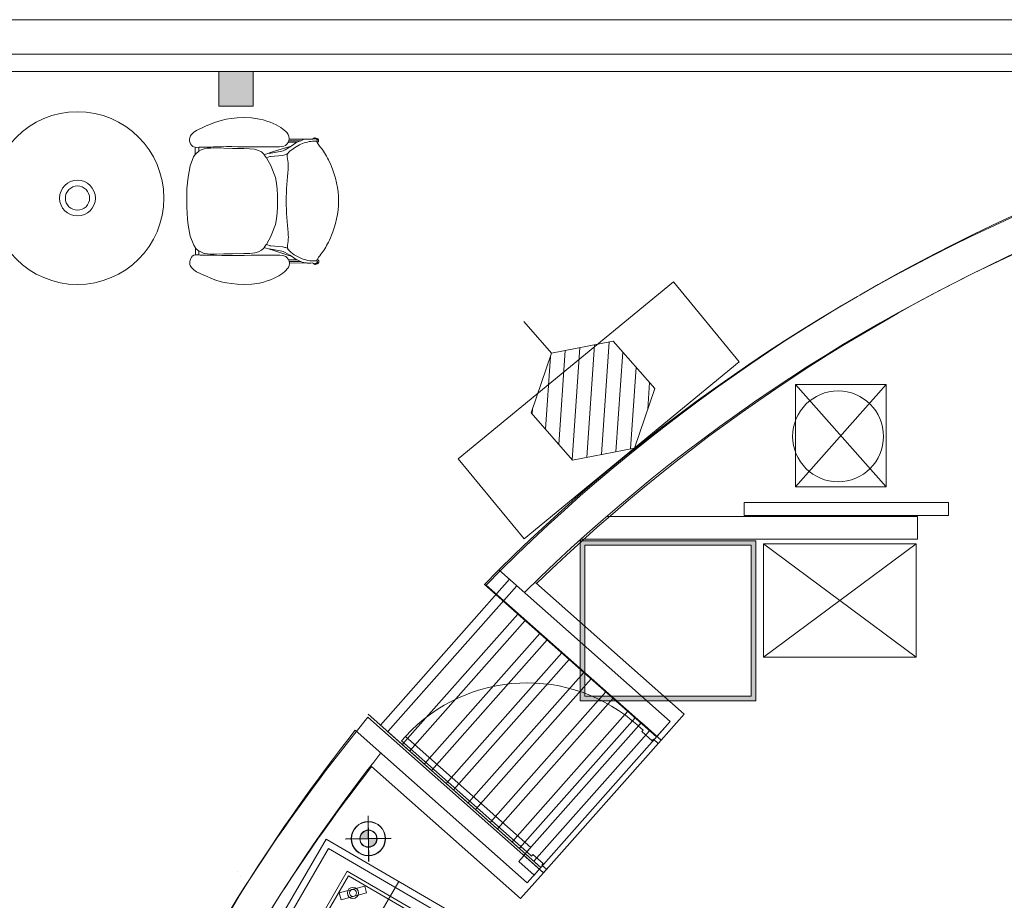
# Model space of a CAD drawing. Header units: millimetres. Extents: x 99250 to 122845, y -19292 to 18303.
# Tile 65 of 99: x 113565 to 117910, y 14415 to 18302. Entities that reach past the tile are written whole.
import ezdxf

# ---------------------------------------------------------------- set-up
doc = ezdxf.new("R2010")
doc.units = ezdxf.units.MM
doc.header["$MEASUREMENT"] = 0
doc.layers.add('IRISH HOUSE_HYD AIRPORT_DRAINAGE LAYOUT 1$0$GREY SCALE', color=8, linetype='Continuous')
doc.layers.add('IRISH HOUSE_HYD AIRPORT_DRAINAGE LAYOUT 1$0$GREYSCALE', color=8, linetype='Continuous', lineweight=0)
doc.layers.add('M-MEP-ELPR-EQUIP', color=6, linetype='Continuous', lineweight=20)

# ---------------------------------------------------------------- blocks, each defined once
blk = doc.blocks.new('IRISH HOUSE_HYD AIRPORT_DRAINAGE LAYOUT 1$0$FLOOR PLAN')
at = {"layer": 'IRISH HOUSE_HYD AIRPORT_DRAINAGE LAYOUT 1$0$GREYSCALE', "lineweight": 0, "ltscale": 0.25}
h = blk.add_hatch(color=8, dxfattribs=at)
h.dxf.hatch_style = 1
h.paths.add_polyline_path([(14595.5, 18073.2), (14595.5, 17920.8), (14443.1, 17920.8), (14443.1, 18073.2)])
at = {"layer": 'IRISH HOUSE_HYD AIRPORT_DRAINAGE LAYOUT 1$0$GREYSCALE', "lineweight": 0, "ltscale": 2}
h = blk.add_hatch(color=8, dxfattribs=at)
h.dxf.hatch_style = 1
h.paths.add_polyline_path([(16038.9, 15295.5), (16813.7, 15295.5), (16813.7, 16002.2), (16038.9, 16002.2)])
h.paths.add_polyline_path([(16058.9, 15315.5), (16793.7, 15315.5), (16793.7, 15982.1), (16058.9, 15982.1)], flags=16)
at = {"layer": 'IRISH HOUSE_HYD AIRPORT_DRAINAGE LAYOUT 1$0$GREYSCALE', "lineweight": 0}
h = blk.add_hatch(color=8, dxfattribs=at)
h.dxf.hatch_style = 1
h.paths.add_polyline_path([(15103.6, 14686.7), (15103.1, 14724.3, 0.414214), (15066, 14686.2)])
h.paths.add_polyline_path([(15103.6, 14686.7), (15104.1, 14649.1, 0.414214), (15141.2, 14687.2)])
h = blk.add_hatch(color=8, dxfattribs=at)
h.dxf.hatch_style = 1
h.paths.add_polyline_path([(15103.6, 14687.8), (15103.1, 14725.2, 0.414214), (15066.2, 14687.3)])
h.paths.add_polyline_path([(15103.6, 14687.8), (15104.1, 14650.4, 0.414214), (15141, 14688.3)])
h = blk.add_hatch(color=8, dxfattribs=at)
h.dxf.hatch_style = 1
h.paths.add_polyline_path([(15104.2, 14686.6), (15103.7, 14724.2, 0.414214), (15066.6, 14686.1)])
h.paths.add_polyline_path([(15104.2, 14686.6), (15104.6, 14649, 0.414214), (15141.7, 14687.1)])
at = {"layer": 'IRISH HOUSE_HYD AIRPORT_DRAINAGE LAYOUT 1$0$GREYSCALE', "color": 8, "lineweight": 0, "ltscale": 0.2}
blk.add_line((21163.6, 18301.8), (1808.8, 18301.8), dxfattribs=at)
at = {"layer": 'IRISH HOUSE_HYD AIRPORT_DRAINAGE LAYOUT 1$0$GREYSCALE', "color": 8, "lineweight": 0, "ltscale": 0.25}
for p, q in [((21163.6, 18149.4), (1806, 18149.4)), ((6935.6, 18149.4), (21163.6, 18149.4)), ((8543.7, 18149.4), (21163.6, 18149.4)), ((21163.6, 18073.2), (6935.6, 18073.2)), ((14595.5, 18073.2), (14443.1, 18073.2)), ((14443.1, 18073.2), (14443.1, 17920.8)), ((14595.5, 17920.8), (14595.5, 18073.2)), ((14443.1, 17920.8), (14595.5, 17920.8)), ((15500.5, 16363.2), (16449.6, 17144.6)), ((16449.6, 17144.6), (16740.2, 16791.6)), ((16740.2, 16791.6), (15791.1, 16010.2)), ((15791.1, 16010.2), (15500.5, 16363.2)), ((16762.1, 16170.9), (17664.3, 16170.9)), ((16762.1, 16113.2), (16762.1, 16170.9)), ((17664.3, 16170.9), (17664.3, 16113.2)), ((16154.3, 16108.6), (17526.5, 16108.6)), ((17664.3, 16113.2), (16762.1, 16113.2)), ((17526.5, 16108.6), (17526.5, 16008.3)), ((16040.8, 16008.3), (17526.5, 16008.3)), ((15616.2, 15809.2), (15679.6, 15874.1)), ((15688.2, 15872.3), (15623.7, 15806.4)), ((15679.6, 15874.1), (16435.7, 15204.2)), ((15679.6, 15874.1), (16435.8, 15204.4)), ((15727.2, 15832), (15156.6, 15187.9)), ((15759.5, 15803.3), (15188.9, 15159.3)), ((16375.6, 15136.4), (15615.5, 15809.9)), ((16375.6, 15136.4), (15616.2, 15809.2)), ((15623.7, 15806.4), (16395.9, 15122.3)), ((16497, 15236.5), (15842.8, 15815.8)), ((16375.6, 15136.4), (15697.7, 15737.1)), ((15764, 15678.3), (15253.4, 15102.1)), ((15796.3, 15649.7), (15285.7, 15073.5)), ((15860.8, 15592.5), (15350.3, 15016.3)), ((15893.1, 15563.9), (15382.6, 14987.7)), ((15957.7, 15506.7), (15447.2, 14930.5)), ((15990, 15478.1), (15479.4, 14901.9)), ((16054.5, 15420.9), (15544, 14844.7)), ((16086.8, 15392.3), (15576.3, 14816.1)), ((16151.4, 15335.1), (15640.9, 14758.9)), ((16183.7, 15306.5), (15673.2, 14730.3)), ((15043.6, 15151.6), (15101.2, 15223.6)), ((15101.2, 15223.6), (15876.9, 14536.3)), ((15102.3, 15236.1), (15865.2, 14560.1)), ((16248.3, 15249.3), (15737.7, 14673)), ((16280.5, 15220.7), (15770, 14644.4)), ((16395.9, 15122.3), (16497, 15236.5)), ((15865.2, 14560.1), (16435.7, 15204.2)), ((16435.8, 15204.4), (16375.6, 15136.4)), ((16435.7, 15204.2), (16375.6, 15136.4)), ((15805, 14492.4), (15045.7, 15165.2)), ((15187.2, 15160.8), (15865.1, 14560.2)), ((16345.1, 15163.5), (15834.6, 14587.2)), ((15775.8, 14422.3), (15118.2, 15004.9)), ((15865.1, 14560.2), (15805, 14492.4)), ((15876.9, 14536.3), (15775.8, 14422.3))]:
    blk.add_line(p, q, dxfattribs=at)
at = {"layer": 'IRISH HOUSE_HYD AIRPORT_DRAINAGE LAYOUT 1$0$GREYSCALE', "color": 8, "lineweight": 0}
for p, q in [((14476.4, 17862.1), (14453.5, 17857.1)), ((14498.7, 17865.4), (14476.4, 17862.1)), ((14523.9, 17867.9), (14498.7, 17865.4)), ((14554.3, 17869.6), (14523.9, 17867.9)), ((14588.1, 17868.7), (14554.3, 17869.6)), ((14622.7, 17863.2), (14588.1, 17868.7)), ((14639.4, 17859.1), (14622.7, 17863.2)), ((14354.7, 17817.6), (14344.6, 17812.4)), ((14369.7, 17824.7), (14354.7, 17817.6)), ((14387.7, 17832.7), (14369.7, 17824.7)), ((14406.7, 17840.7), (14387.7, 17832.7)), ((14424.8, 17847.9), (14406.7, 17840.7)), ((14453.5, 17857.1), (14424.8, 17847.9)), ((14655.4, 17854.3), (14639.4, 17859.1)), ((14670.2, 17848.9), (14655.4, 17854.3)), ((14683.8, 17843.2), (14670.2, 17848.9)), ((14696.1, 17837.3), (14683.8, 17843.2)), ((14707, 17831.5), (14696.1, 17837.3)), ((14716.6, 17826), (14707, 17831.5)), ((14725, 17820.4), (14716.6, 17826)), ((14732.4, 17814.5), (14725, 17820.4)), ((14315.1, 17779.9), (14314.2, 17774.2)), ((14314.2, 17774.2), (14314.4, 17767.9)), ((14316.8, 17785), (14315.1, 17779.9)), ((14319.1, 17789.5), (14316.8, 17785)), ((14319.1, 17789.5), (14321.7, 17793.3)), ((14321.7, 17793.3), (14324.7, 17796.7)), ((14327.8, 17799.9), (14324.7, 17796.7)), ((14330.9, 17802.7), (14327.8, 17799.9)), ((14333.9, 17805.4), (14330.9, 17802.7)), ((14338, 17808.5), (14333.9, 17805.4)), ((14344.6, 17812.4), (14338, 17808.5)), ((14738.9, 17808.2), (14732.4, 17814.5)), ((14738.9, 17808.2), (14744.7, 17801.8)), ((14749.5, 17794.7), (14744.7, 17801.8)), ((14749.5, 17794.7), (14752.9, 17787)), ((14752.9, 17787), (14753.2, 17785.2)), ((14754.1, 17779.1), (14753.2, 17785.2)), ((14753.2, 17768.4), (14754.1, 17774.2)), ((14754.1, 17778.9), (14754.1, 17779.1)), ((14754.1, 17778.9), (14754.4, 17776.8)), ((14754.1, 17774.2), (14754.4, 17776.8)), ((14830.1, 17774.4), (14754.1, 17774.2)), ((14830.1, 17774.4), (14817.2, 17772.7)), ((14832, 17774.6), (14830.1, 17774.4)), ((14835.1, 17774.6), (14832, 17774.6)), ((14835.1, 17774.6), (14846.7, 17774.6)), ((14849.5, 17774.6), (14846.7, 17774.6)), ((14857.3, 17774.4), (14849.5, 17774.6)), ((14857.3, 17774.4), (14857.8, 17774.5)), ((14866, 17775.6), (14857.8, 17774.5)), ((14857.8, 17774.5), (14858.5, 17775.4)), ((14861.1, 17777.6), (14858.5, 17775.4)), ((14863.5, 17779.6), (14861.1, 17777.6)), ((14866.4, 17780.7), (14863.5, 17779.6)), ((14866, 17775.6), (14868.5, 17776.4)), ((14869.5, 17780.7), (14866.4, 17780.7)), ((14868.5, 17776.4), (14871.1, 17776.4)), ((14872.5, 17779.6), (14869.5, 17780.7)), ((14871.1, 17776.4), (14873.6, 17775.6)), ((14872.5, 17779.6), (14877.2, 17778)), ((14873.6, 17775.6), (14875.7, 17774.2)), ((14875.7, 17774.2), (14876.9, 17772.3)), ((14877.2, 17778), (14881.2, 17775.4)), ((14881.2, 17775.4), (14882, 17774.2)), ((14882, 17774.2), (14882.7, 17773.1)), ((14882.7, 17773.1), (14883.3, 17772.1)), ((14314.4, 17767.9), (14315.9, 17760.9)), ((14315.9, 17760.9), (14318.6, 17754.1)), ((14318.6, 17754.1), (14322.4, 17747.9)), ((14322.4, 17747.9), (14327.2, 17743.1)), ((14327.2, 17743.1), (14327.5, 17742.8)), ((14327.5, 17742.8), (14333.1, 17740)), ((14333.1, 17740), (14339.4, 17738.7)), ((14339.4, 17738.7), (14339.8, 17738.7)), ((14339.8, 17738.7), (14339.8, 17739)), ((14339.8, 17738.7), (14346.1, 17738.4)), ((14339.8, 17738.7), (14339.8, 17706.5)), ((14346.1, 17738.4), (14355.2, 17738.7)), ((14355.2, 17738.7), (14355.2, 17739)), ((14360.3, 17738.8), (14355.2, 17738.7)), ((14355.3, 17720.9), (14355.2, 17738.7)), ((14368, 17739.1), (14360.3, 17738.8)), ((14365.8, 17726.9), (14378.8, 17731.5)), ((14376.4, 17739.2), (14368, 17739)), ((14368, 17739), (14368, 17739.1)), ((14385.8, 17739.3), (14376.4, 17739.2)), ((14378.8, 17731.5), (14379, 17731.5)), ((14379, 17731.5), (14392.5, 17734.2)), ((14396.5, 17739.5), (14385.8, 17739.3)), ((14392.5, 17734.2), (14406.6, 17735.3)), ((14408.1, 17739.6), (14396.5, 17739.5)), ((14406.6, 17735.3), (14406.7, 17735.3)), ((14406.7, 17735.3), (14421, 17735.5)), ((14420.1, 17739.9), (14408.1, 17739.6)), ((14432.3, 17740.2), (14420.1, 17739.9)), ((14465.4, 17734.5), (14421, 17735.5)), ((14455.6, 17741.3), (14432.3, 17740.2)), ((14455.6, 17741.3), (14478.2, 17742)), ((14503.3, 17733.9), (14465.4, 17734.5)), ((14478.2, 17742), (14501.2, 17741.8)), ((14501.2, 17741.8), (14526.3, 17741.2)), ((14553.8, 17733.5), (14503.3, 17733.9)), ((14526.2, 17741.3), (14530.2, 17741.2)), ((14526.3, 17741.2), (14530.2, 17741.2)), ((14530.2, 17741.2), (14554.6, 17740.9)), ((14553.8, 17733.5), (14579.4, 17732.3)), ((14554.6, 17740.9), (14585.2, 17740.9)), ((14579.4, 17732.3), (14601.8, 17729.7)), ((14585.2, 17740.9), (14616.3, 17741)), ((14601.8, 17729.7), (14618.7, 17725.1)), ((14616.3, 17741), (14631.7, 17741)), ((14631.7, 17741), (14646.8, 17740.8)), ((14646.8, 17740.8), (14661.5, 17740.6)), ((14661.5, 17740.6), (14675.5, 17740.3)), ((14675.5, 17740.3), (14688.7, 17740.2)), ((14685.4, 17719.3), (14752.4, 17741.1)), ((14688.7, 17740.2), (14700.9, 17740.2)), ((14700.9, 17740.2), (14711.9, 17740.6)), ((14711.9, 17740.6), (14721.9, 17741.7)), ((14721.9, 17741.7), (14730.5, 17743.7)), ((14730.5, 17743.7), (14738, 17747.1)), ((14755.7, 17738.8), (14736.1, 17727.1)), ((14738, 17747.1), (14744.4, 17752.4)), ((14744.4, 17752.4), (14749.4, 17759.1)), ((14749.4, 17759.1), (14750, 17760.5)), ((14750, 17760.5), (14752.6, 17766.8)), ((14788.9, 17760.5), (14750, 17760.5)), ((14752.4, 17741.1), (14763.6, 17744.3)), ((14752.6, 17766.8), (14752.7, 17767.1)), ((14752.7, 17767.1), (14752.9, 17767.6)), ((14752.7, 17767.1), (14803.7, 17767.2)), ((14752.9, 17767.6), (14753.2, 17768.4)), ((14805, 17767.7), (14752.9, 17767.6)), ((14763.6, 17744.3), (14755.7, 17738.8)), ((14784.1, 17758.4), (14763.6, 17744.3)), ((14788.9, 17760.5), (14784.1, 17758.4)), ((14803.7, 17767.2), (14788.9, 17760.5)), ((14805, 17767.7), (14803.7, 17767.2)), ((14814.2, 17771.8), (14805, 17767.7)), ((14817.2, 17772.7), (14814.2, 17771.8)), ((14875, 17765.2), (14874.9, 17765.5)), ((14875, 17765.2), (14875.7, 17765.6)), ((14876.6, 17762.4), (14875, 17765.2)), ((14875.9, 17765.9), (14875.7, 17765.6)), ((14877, 17767.6), (14875.9, 17765.9)), ((14878.5, 17759.1), (14876.6, 17762.4)), ((14877.1, 17772), (14876.9, 17772.3)), ((14877, 17767.6), (14877.2, 17767.9)), ((14877.3, 17771.7), (14877.1, 17772)), ((14877.2, 17767.9), (14877.3, 17768.1)), ((14877.5, 17771.5), (14877.3, 17771.7)), ((14877.3, 17768.1), (14877.5, 17768.3)), ((14877.6, 17771.3), (14877.5, 17771.5)), ((14877.5, 17768.3), (14877.6, 17768.5)), ((14877.6, 17771.2), (14877.6, 17771.3)), ((14877.7, 17771.1), (14877.6, 17771.2)), ((14877.6, 17768.5), (14877.7, 17768.6)), ((14877.8, 17771), (14877.7, 17771.1)), ((14877.7, 17768.7), (14877.8, 17768.8)), ((14877.7, 17768.6), (14877.7, 17768.7)), ((14877.8, 17770.9), (14877.8, 17771)), ((14877.9, 17770.8), (14877.8, 17770.9)), ((14877.8, 17770.9), (14877.8, 17770.9)), ((14877.8, 17768.9), (14877.9, 17769)), ((14877.8, 17768.8), (14877.8, 17768.9)), ((14877.8, 17768.9), (14877.8, 17768.9)), ((14877.9, 17770.7), (14877.9, 17770.8)), ((14877.9, 17770.6), (14877.9, 17770.7)), ((14877.9, 17770.7), (14877.9, 17770.7)), ((14877.9, 17770.5), (14877.9, 17770.6)), ((14878, 17770.5), (14877.9, 17770.5)), ((14877.9, 17769.2), (14878, 17769.3)), ((14877.9, 17769.1), (14877.9, 17769.2)), ((14877.9, 17769.2), (14877.9, 17769.2)), ((14877.9, 17769), (14877.9, 17769.1)), ((14877.9, 17769.1), (14877.9, 17769.1)), ((14878, 17770.4), (14878, 17770.5)), ((14878, 17770.3), (14878, 17770.4)), ((14878, 17770.2), (14878, 17770.3)), ((14878, 17770.3), (14878, 17770.3)), ((14878, 17770.1), (14878, 17770.2)), ((14878, 17770.2), (14878, 17770.2)), ((14878, 17770), (14878, 17770.1)), ((14878, 17769.9), (14878, 17770)), ((14878, 17770), (14878, 17770)), ((14878, 17769.8), (14878, 17769.9)), ((14878, 17769.7), (14878, 17769.8)), ((14878, 17769.8), (14878, 17769.8)), ((14878, 17769.6), (14878, 17769.7)), ((14878, 17769.5), (14878, 17769.6)), ((14878, 17769.6), (14878, 17769.6)), ((14878, 17769.4), (14878, 17769.5)), ((14878, 17769.3), (14878, 17769.4)), ((14878, 17769.4), (14878, 17769.4)), ((14881.2, 17760.9), (14878.5, 17759.1)), ((14879.6, 17757), (14878.5, 17759.1)), ((14883.4, 17750.9), (14879.6, 17757)), ((14882.1, 17762.1), (14881.2, 17760.9)), ((14882.7, 17763.2), (14882.1, 17762.1)), ((14883.3, 17764.2), (14882.7, 17763.2)), ((14883.3, 17772.1), (14883.7, 17771.2)), ((14883.7, 17765.1), (14883.3, 17764.2)), ((14888.2, 17744.3), (14883.4, 17750.9)), ((14883.7, 17771.2), (14883.9, 17770.4)), ((14883.9, 17765.9), (14883.7, 17765.1)), ((14883.9, 17770.4), (14884.1, 17769.6)), ((14884.1, 17766.7), (14883.9, 17765.9)), ((14884.1, 17769.6), (14884.2, 17768.9)), ((14884.2, 17767.4), (14884.1, 17766.7)), ((14884.2, 17768.9), (14884.2, 17768.2)), ((14884.2, 17768.2), (14884.2, 17767.4)), ((14893.7, 17737.3), (14888.2, 17744.3)), ((14895.2, 17735.2), (14893.5, 17737.4)), ((14895.2, 17735.2), (14893.7, 17737.3)), ((14899.4, 17729.7), (14895.2, 17735.2)), ((14905, 17721.9), (14899.4, 17729.7)), ((14332.1, 17695.8), (14317.2, 17656.2)), ((14339.8, 17706.5), (14332.1, 17695.8)), ((14342.1, 17709.6), (14339.8, 17706.5)), ((14353.4, 17719.8), (14342.1, 17709.6)), ((14355.3, 17720.9), (14353.4, 17719.8)), ((14365.8, 17726.9), (14355.3, 17720.9)), ((14618.7, 17725.1), (14631.8, 17717.9)), ((14631.8, 17717.9), (14642.6, 17707.8)), ((14642.6, 17707.8), (14644.3, 17705.4)), ((14644.3, 17705.4), (14647, 17706.4)), ((14644.3, 17705.4), (14652.6, 17694)), ((14685.4, 17719.3), (14647, 17706.4)), ((14652.6, 17694), (14653.6, 17692.1)), ((14653.6, 17692.1), (14669.2, 17697.4)), ((14653.6, 17692.1), (14674.1, 17655.2)), ((14665.9, 17710.7), (14721.6, 17721.1)), ((14668.3, 17698), (14668.5, 17698)), ((14668.5, 17698), (14672, 17698.4)), ((14672.1, 17698.4), (14669.2, 17697.4)), ((14669.2, 17697.4), (14672, 17698.4)), ((14672, 17698.4), (14672.1, 17698.4)), ((14672.1, 17698.4), (14725.4, 17703)), ((14721.6, 17721.1), (14727.5, 17722.8)), ((14725.4, 17703), (14734.8, 17705)), ((14727.1, 17722.6), (14727.5, 17722.8)), ((14727.5, 17722.8), (14736.1, 17727.1)), ((14738.5, 17706.2), (14734.8, 17705)), ((14738.5, 17706.2), (14747.2, 17710.2)), ((14745.7, 17696.6), (14745.8, 17705.5)), ((14747, 17687.8), (14745.7, 17696.6)), ((14745.8, 17705.5), (14747.2, 17710.2)), ((14748.7, 17679.1), (14747, 17687.8)), ((14747.2, 17710.2), (14747.5, 17711.5)), ((14910, 17714.1), (14905, 17721.9)), ((14914.6, 17706.4), (14910, 17714.1)), ((14918.9, 17698.8), (14914.6, 17706.4)), ((14922.9, 17691.2), (14918.9, 17698.8)), ((14927, 17683.7), (14922.9, 17691.2)), ((14317.2, 17656.2), (14307.9, 17607)), ((14674.1, 17655.2), (14674.7, 17653.6)), ((14674.7, 17653.6), (14693.5, 17604.6)), ((14749.6, 17670.7), (14748.7, 17679.1)), ((14749, 17640.4), (14749.7, 17651.9)), ((14749.9, 17661.8), (14749.6, 17670.7)), ((14749.7, 17651.9), (14749.9, 17661.8)), ((14931.3, 17675.5), (14927, 17683.7)), ((14935.9, 17665.7), (14931.3, 17675.5)), ((14941, 17653.6), (14935.9, 17665.7)), ((14946.8, 17638.3), (14941, 17653.6)), ((14307.9, 17607), (14305, 17581)), ((14698.4, 17579.7), (14693.5, 17604.6)), ((14745, 17592.7), (14746.4, 17610)), ((14746.4, 17610), (14747.8, 17626)), ((14747.8, 17626.3), (14749, 17640.4)), ((14747.8, 17626), (14747.8, 17626.3)), ((14952.7, 17620.7), (14946.8, 17638.3)), ((14958.4, 17601.6), (14952.7, 17620.7)), ((14963.4, 17581.7), (14958.4, 17601.6)), ((14305, 17581), (14303.2, 17554.6)), ((14700.9, 17554), (14698.4, 17579.7)), ((14741.7, 17538.3), (14742.5, 17556.5)), ((14742.5, 17556.5), (14743.6, 17574.7)), ((14743.6, 17574.7), (14745, 17592.7)), ((14967.2, 17561.8), (14963.4, 17581.7)), ((14969.9, 17541.8), (14967.2, 17561.8)), ((14302.3, 17527.8), (14302, 17500.9)), ((14303.2, 17554.6), (14302.3, 17527.8)), ((14701.9, 17527.9), (14700.9, 17554)), ((14701.9, 17501.6), (14701.9, 17527.9)), ((14740.9, 17501.6), (14741.1, 17519.7)), ((14741.1, 17519.7), (14741.7, 17538.3)), ((14971.4, 17521.9), (14969.9, 17541.8)), ((14972, 17502), (14971.4, 17521.9)), ((14302, 17500.9), (14302.4, 17474)), ((14302.4, 17474), (14303.4, 17447.2)), ((14701.1, 17449.1), (14701.9, 17475.2)), ((14701.9, 17475.2), (14701.9, 17501.6)), ((14741.2, 17483.5), (14740.9, 17501.6)), ((14741.2, 17483.5), (14741.8, 17465)), ((14970, 17462.2), (14971.5, 17482.1)), ((14971.5, 17482.1), (14972, 17502)), ((14303.4, 17447.2), (14305.3, 17420.7)), ((14698.6, 17423.4), (14701.1, 17449.1)), ((14742.7, 17446.7), (14741.8, 17465)), ((14743.8, 17428.6), (14742.7, 17446.7)), ((14745.3, 17410.6), (14743.8, 17428.6)), ((14963.7, 17422.4), (14967.4, 17442.3)), ((14967.4, 17442.3), (14970, 17462.2)), ((14305.3, 17420.7), (14308.2, 17394.8)), ((14308.2, 17394.8), (14317.7, 17345.6)), ((14675.3, 17349.5), (14693.8, 17398.5)), ((14693.8, 17398.5), (14698.6, 17423.4)), ((14746.8, 17393.3), (14745.3, 17410.6)), ((14748.3, 17377.3), (14746.8, 17393.3)), ((14947.2, 17365.6), (14953.1, 17383.3)), ((14953.1, 17383.3), (14958.8, 17402.4)), ((14958.8, 17402.4), (14963.7, 17422.4)), ((14317.7, 17345.6), (14332.8, 17306.1)), ((14674.7, 17347.8), (14653.7, 17309.8)), ((14675.3, 17349.5), (14674.7, 17347.8)), ((14748.3, 17376.9), (14748.3, 17377.3)), ((14749.5, 17362.9), (14748.3, 17376.9)), ((14749.5, 17362.9), (14750.2, 17351.4)), ((14750.5, 17341.5), (14750.2, 17351.4)), ((14750.2, 17332.6), (14750.5, 17341.5)), ((14936.5, 17338.3), (14941.5, 17350.4)), ((14941.5, 17350.4), (14947.2, 17365.6)), ((14332.8, 17306.1), (14340.5, 17295.4)), ((14340.5, 17295.4), (14342.8, 17292.3)), ((14340.6, 17263.2), (14340.5, 17295.4)), ((14643.3, 17295.2), (14632.6, 17285)), ((14644.2, 17296.5), (14643.3, 17295.2)), ((14653.2, 17308.9), (14644.2, 17296.5)), ((14644.2, 17296.5), (14647.7, 17295.2)), ((14686.2, 17282.5), (14647.7, 17295.2)), ((14653.7, 17309.8), (14653.2, 17308.9)), ((14669.9, 17304.3), (14653.7, 17309.8)), ((14669, 17303.6), (14669.2, 17303.6)), ((14672.7, 17303.3), (14669.2, 17303.6)), ((14669.9, 17304.3), (14672.8, 17303.3)), ((14672.7, 17303.3), (14669.9, 17304.3)), ((14672.8, 17303.3), (14672.7, 17303.3)), ((14726.1, 17298.8), (14672.8, 17303.3)), ((14735.5, 17296.9), (14726.1, 17298.8)), ((14735.5, 17296.9), (14739.3, 17295.8)), ((14748.3, 17291.5), (14739.3, 17295.8)), ((14746.4, 17306.6), (14747.7, 17315.5)), ((14746.5, 17297.8), (14746.4, 17306.6)), ((14748.3, 17291.5), (14746.5, 17297.8)), ((14747.7, 17315.5), (14749.3, 17324.2)), ((14749.3, 17324.2), (14750.2, 17332.6)), ((14910.8, 17289.7), (14915.3, 17297.5)), ((14915.3, 17297.5), (14919.5, 17305.1)), ((14919.5, 17305.1), (14923.6, 17312.7)), ((14923.6, 17312.7), (14927.7, 17320.2)), ((14927.7, 17320.2), (14931.9, 17328.5)), ((14931.9, 17328.5), (14936.5, 17338.3)), ((14323.3, 17253.9), (14319.5, 17247.8)), ((14328, 17258.8), (14323.3, 17253.9)), ((14328.3, 17259), (14328, 17258.8)), ((14333.9, 17261.9), (14328.3, 17259)), ((14340.2, 17263.2), (14333.9, 17261.9)), ((14340.6, 17263.2), (14340.2, 17263.2)), ((14346.9, 17263.5), (14340.6, 17263.2)), ((14342.8, 17292.3), (14354.1, 17282.1)), ((14346.9, 17263.5), (14356.1, 17263.3)), ((14354.1, 17282.1), (14356, 17281)), ((14356.1, 17263.3), (14356, 17281)), ((14356, 17281), (14366.6, 17275)), ((14356.1, 17263.3), (14361.2, 17263.1)), ((14361.2, 17263.1), (14368.8, 17262.9)), ((14366.6, 17275), (14379.6, 17270.5)), ((14368.8, 17262.9), (14368.9, 17263)), ((14368.9, 17263), (14377.2, 17262.8)), ((14377.2, 17262.8), (14386.6, 17262.7)), ((14379.8, 17270.5), (14379.6, 17270.5)), ((14379.8, 17270.5), (14393.4, 17267.9)), ((14386.6, 17262.7), (14397.3, 17262.6)), ((14407.4, 17266.8), (14393.4, 17267.9)), ((14397.3, 17262.6), (14408.9, 17262.5)), ((14407.5, 17266.8), (14407.4, 17266.8)), ((14421.9, 17266.7), (14407.5, 17266.8)), ((14408.9, 17262.5), (14421, 17262.3)), ((14421, 17262.3), (14433.1, 17262)), ((14421.9, 17266.7), (14466.2, 17267.8)), ((14433.1, 17262), (14456.4, 17260.9)), ((14456.4, 17260.9), (14479.1, 17260.3)), ((14466.2, 17267.8), (14504.1, 17268.6)), ((14502.1, 17260.7), (14479.1, 17260.3)), ((14527.1, 17261.3), (14502.1, 17260.7)), ((14554.6, 17269.2), (14504.1, 17268.6)), ((14531, 17261.3), (14527.1, 17261.3)), ((14531, 17261.3), (14527.1, 17261.2)), ((14555.4, 17261.7), (14531, 17261.3)), ((14580.2, 17270.4), (14554.6, 17269.2)), ((14586, 17261.8), (14555.4, 17261.7)), ((14602.6, 17273.1), (14580.2, 17270.4)), ((14617.1, 17261.9), (14586, 17261.8)), ((14619.5, 17277.8), (14602.6, 17273.1)), ((14632.6, 17261.9), (14617.1, 17261.9)), ((14632.6, 17285), (14619.5, 17277.8)), ((14647.7, 17262.1), (14632.6, 17261.9)), ((14662.3, 17262.4), (14647.7, 17262.1)), ((14676.4, 17262.7), (14662.3, 17262.4)), ((14722.4, 17280.7), (14666.7, 17290.9)), ((14689.5, 17262.9), (14676.4, 17262.7)), ((14753.3, 17260.9), (14686.2, 17282.5)), ((14701.7, 17262.9), (14689.5, 17262.9)), ((14712.7, 17262.6), (14701.7, 17262.9)), ((14712.7, 17262.6), (14722.8, 17261.5)), ((14728.3, 17279.1), (14722.4, 17280.7)), ((14731.3, 17259.5), (14722.8, 17261.5)), ((14728.3, 17279.1), (14727.9, 17279.3)), ((14736.9, 17274.8), (14728.3, 17279.1)), ((14738.8, 17256.1), (14731.3, 17259.5)), ((14736.9, 17274.8), (14756.5, 17263.1)), ((14745.2, 17250.9), (14738.8, 17256.1)), ((14748.3, 17291.5), (14748.4, 17291.5)), ((14748.9, 17289.5), (14748.4, 17291.5)), ((14764.4, 17257.7), (14753.3, 17260.9)), ((14756.5, 17263.1), (14764.4, 17257.7)), ((14764.4, 17257.7), (14785, 17243.7)), ((14880.5, 17246.7), (14884.3, 17252.9)), ((14884.3, 17252.9), (14889.1, 17259.4)), ((14889.1, 17259.4), (14894.5, 17266.5)), ((14894.3, 17266.4), (14896, 17268.6)), ((14894.5, 17266.5), (14896, 17268.6)), ((14896, 17268.6), (14900.2, 17274.1)), ((14900.2, 17274.1), (14905.8, 17282)), ((14905.8, 17282), (14910.8, 17289.7)), ((14315.3, 17233.9), (14315.1, 17227.6)), ((14315.1, 17227.6), (14316, 17221.9)), ((14316.8, 17240.9), (14315.3, 17233.9)), ((14316, 17221.9), (14317.8, 17216.8)), ((14319.5, 17247.8), (14316.8, 17240.9)), ((14320.1, 17212.3), (14317.8, 17216.8)), ((14322.8, 17208.5), (14320.1, 17212.3)), ((14325.7, 17205.1), (14322.8, 17208.5)), ((14750.3, 17244.2), (14745.2, 17250.9)), ((14745.7, 17201.5), (14750.5, 17208.6)), ((14751.4, 17241.5), (14750.3, 17244.2)), ((14753.8, 17216.3), (14750.5, 17208.6)), ((14753.5, 17236.6), (14751.4, 17241.5)), ((14789.8, 17241.5), (14751.4, 17241.5)), ((14754.1, 17234.9), (14753.5, 17236.6)), ((14754.1, 17218.1), (14753.8, 17216.3)), ((14804.6, 17235), (14754.1, 17234.9)), ((14754.1, 17234.9), (14754.1, 17234.9)), ((14754.2, 17234.3), (14754.1, 17234.9)), ((14754.1, 17218.1), (14755.1, 17224.2)), ((14754.2, 17234.3), (14805.9, 17234.4)), ((14755.2, 17227.7), (14754.2, 17234.3)), ((14755.4, 17226.5), (14755.1, 17224.5)), ((14755.1, 17224.5), (14755.1, 17224.2)), ((14755.2, 17227.7), (14831, 17227.9)), ((14755.4, 17226.5), (14755.2, 17227.7)), ((14785, 17243.7), (14789.8, 17241.5)), ((14789.8, 17241.5), (14804.6, 17235)), ((14804.6, 17235), (14805.9, 17234.4)), ((14805.9, 17234.4), (14815.1, 17230.3)), ((14815.1, 17230.3), (14818.2, 17229.5)), ((14818.2, 17229.5), (14831, 17227.9)), ((14831, 17227.9), (14833, 17227.6)), ((14833, 17227.6), (14836, 17227.6)), ((14836, 17227.6), (14847.6, 17227.7)), ((14845.4, 17237.9), (14845.5, 17237.9)), ((14847.6, 17227.7), (14850.4, 17227.7)), ((14850.4, 17227.7), (14858.2, 17227.9)), ((14858.2, 17227.9), (14858.7, 17227.8)), ((14859.4, 17226.9), (14858.7, 17227.8)), ((14869.4, 17225.9), (14858.7, 17227.8)), ((14859.4, 17226.9), (14862, 17224.7)), ((14862, 17224.7), (14864.4, 17222.7)), ((14864.4, 17222.7), (14867.4, 17221.7)), ((14867.4, 17221.7), (14870.5, 17221.7)), ((14872.1, 17225.9), (14869.4, 17225.9)), ((14870.5, 17221.7), (14873.4, 17222.7)), ((14874.6, 17226.7), (14872.1, 17225.9)), ((14878.2, 17224.4), (14873.4, 17222.7)), ((14876.6, 17228.2), (14874.6, 17226.7)), ((14875.4, 17237.6), (14877.5, 17241.3)), ((14876.6, 17236.8), (14875.4, 17237.6)), ((14875.4, 17237.6), (14875.4, 17237.6)), ((14876.6, 17236.8), (14876.8, 17236.5)), ((14878.2, 17230.5), (14876.6, 17228.2)), ((14876.8, 17236.5), (14878.5, 17234)), ((14877.5, 17241.3), (14878.8, 17243.6)), ((14878.2, 17230.5), (14878.5, 17231)), ((14879.5, 17225.4), (14878.2, 17224.4)), ((14878.8, 17233.5), (14878.5, 17234)), ((14878.8, 17231.5), (14878.5, 17231)), ((14878.8, 17243.6), (14880.5, 17246.7)), ((14878.8, 17243.6), (14879.9, 17242.9)), ((14878.9, 17233), (14878.8, 17233.5)), ((14878.8, 17231.5), (14878.9, 17232)), ((14879, 17232.5), (14878.9, 17233)), ((14878.9, 17232), (14879, 17232.5)), ((14880.7, 17226.2), (14879.5, 17225.4)), ((14879.9, 17242.9), (14880.9, 17242.1)), ((14881.6, 17227), (14880.7, 17226.2)), ((14880.9, 17242.1), (14881.7, 17241.4)), ((14882.4, 17227.7), (14881.6, 17227)), ((14881.7, 17241.4), (14882.4, 17240.7)), ((14882.4, 17240.7), (14883, 17240.1)), ((14883, 17228.4), (14882.4, 17227.7)), ((14883, 17240.1), (14883.5, 17239.5)), ((14883.5, 17229), (14883, 17228.4)), ((14883.5, 17239.5), (14883.9, 17238.9)), ((14883.9, 17229.6), (14883.5, 17229)), ((14883.9, 17238.9), (14884.2, 17238.3)), ((14884.2, 17230.2), (14883.9, 17229.6)), ((14884.2, 17238.3), (14884.5, 17237.8)), ((14884.5, 17230.7), (14884.2, 17230.2)), ((14884.5, 17237.8), (14884.7, 17237.2)), ((14884.7, 17231.3), (14884.5, 17230.7)), ((14884.7, 17237.2), (14884.9, 17236.7)), ((14884.9, 17231.8), (14884.7, 17231.3)), ((14884.9, 17236.7), (14885, 17236.2)), ((14885, 17232.3), (14884.9, 17231.8)), ((14885, 17236.2), (14885.1, 17235.7)), ((14885.1, 17232.8), (14885, 17232.3)), ((14885.1, 17235.7), (14885.2, 17235.2)), ((14885.2, 17233.3), (14885.1, 17232.8)), ((14885.2, 17235.2), (14885.3, 17234.7)), ((14885.3, 17233.8), (14885.2, 17233.3)), ((14885.3, 17234.7), (14885.3, 17234.3)), ((14885.3, 17234.3), (14885.3, 17233.8)), ((14328.8, 17201.9), (14325.7, 17205.1)), ((14328.8, 17201.9), (14331.9, 17199.1)), ((14331.9, 17199.1), (14334.9, 17196.4)), ((14334.9, 17196.4), (14339.1, 17193.4)), ((14339.1, 17193.4), (14345.6, 17189.5)), ((14345.6, 17189.5), (14355.8, 17184.3)), ((14355.8, 17184.3), (14370.8, 17177.3)), ((14370.8, 17177.3), (14388.8, 17169.3)), ((14388.8, 17169.3), (14407.9, 17161.4)), ((14684.9, 17159.9), (14697.2, 17165.8)), ((14697.2, 17165.8), (14708.2, 17171.6)), ((14708.2, 17171.6), (14717.7, 17177.2)), ((14717.7, 17177.2), (14726.1, 17182.8)), ((14726.1, 17182.8), (14733.4, 17188.7)), ((14733.4, 17188.7), (14740, 17195.1)), ((14740, 17195.1), (14745.7, 17201.5)), ((14407.9, 17161.4), (14426, 17154.3)), ((14426, 17154.3), (14454.7, 17145.2)), ((14454.7, 17145.2), (14477.6, 17140.3)), ((14477.6, 17140.3), (14500, 17137)), ((14500, 17137), (14525.2, 17134.7)), ((14525.2, 17134.7), (14555.6, 17133)), ((14555.6, 17133), (14589.4, 17134.1)), ((14589.4, 17134.1), (14623.9, 17139.6)), ((14623.9, 17139.6), (14640.7, 17143.8)), ((14640.7, 17143.8), (14656.6, 17148.7)), ((14656.6, 17148.7), (14671.4, 17154.1)), ((14671.4, 17154.1), (14684.9, 17159.9)), ((15911.8, 16829.8), (15790.2, 16969.2)), ((16184.7, 16883.4), (15911.8, 16829.8)), ((16067.5, 16369.5), (16101.2, 16867)), ((16132, 16382.1), (16165.8, 16879.7)), ((16367.6, 16673.9), (16184.7, 16883.4)), ((15911.8, 16829.8), (15821.8, 16566.6)), ((15944.1, 16426.6), (15972.2, 16841.7)), ((16003.1, 16358.9), (16036.7, 16854.4)), ((16196.5, 16394.8), (16226.4, 16835.7)), ((15885, 16494.2), (15906.8, 16815.1)), ((16261, 16407.5), (16285.5, 16768)), ((16336.6, 16583.1), (16344.5, 16700.4)), ((16988.7, 16691.6), (17389.6, 16691.6)), ((16988.7, 16240.5), (16988.7, 16691.6)), ((16988.7, 16691.6), (17389.6, 16240.5)), ((16988.7, 16240.5), (17389.6, 16691.6)), ((17389.6, 16691.6), (17389.6, 16240.5)), ((16277.6, 16410.8), (16367.6, 16673.9)), ((15821.8, 16566.6), (16004.7, 16357.1)), ((15826, 16561.9), (15827.4, 16583)), ((16004.7, 16357.1), (16277.6, 16410.8)), ((17389.6, 16240.5), (16988.7, 16240.5)), ((17389.6, 16240.5), (16988.7, 16240.5)), ((16847.3, 15988.2), (17521.5, 15988.2)), ((16847.3, 15487.5), (16847.3, 15988.2)), ((16847.3, 15988.2), (17521.5, 15487.5)), ((16847.3, 15487.5), (17521.5, 15988.2)), ((17521.5, 15988.2), (17521.5, 15487.5)), ((17521.5, 15487.5), (16847.3, 15487.5)), ((17521.5, 15487.5), (16847.3, 15487.5)), ((16308.6, 15199.6), (15789.6, 14613.7)), ((16308.6, 15199.6), (16295.1, 15184.3)), ((16295.1, 15184.3), (16316, 15165.8)), ((16395.8, 15122.3), (16308.6, 15199.6)), ((16395.8, 15122.3), (16308.6, 15199.6)), ((16316, 15165.8), (16310.2, 15159.3)), ((15267.7, 15138.3), (15250.3, 15118.7)), ((15820.5, 14648.6), (15267.7, 15138.3)), ((15876.8, 14536.5), (16395.8, 15122.3)), ((16310.2, 15159.3), (16355.6, 15119.1)), ((16355.6, 15119.1), (16361.4, 15125.6)), ((16361.4, 15125.6), (16382.3, 15107.1)), ((16382.3, 15107.1), (16395.8, 15122.3)), ((15250.3, 15118.7), (15803.1, 14629)), ((15104.9, 14588.1), (15102.3, 14787.5)), ((15104.9, 14586.5), (15102.3, 14787)), ((15105.4, 14586.3), (15102.9, 14786.8)), ((15003.4, 14685.4), (15203.9, 14688)), ((15003.9, 14686.5), (15203.3, 14689.1)), ((15003.9, 14685.3), (15204.4, 14687.9)), ((14413.1, 13818.3), (14916.9, 14684.7)), ((14916.9, 14684.7), (15558, 14311.8)), ((15803.1, 14629), (15820.5, 14648.6)), ((14353.4, 13655.9), (14927.8, 14643.6)), ((14927.8, 14643.6), (15516.9, 14301)), ((15797.3, 14620.3), (15767.3, 14586.4)), ((15789.6, 14613.7), (15803.1, 14629)), ((15789.6, 14613.7), (15876.8, 14536.5)), ((15876.8, 14536.5), (15789.6, 14613.7)), ((15865.1, 14560.2), (15797.3, 14620.3)), ((15803.1, 14629), (15824, 14610.4)), ((15824, 14610.4), (15829.8, 14617)), ((15829.8, 14617), (15875.2, 14576.8)), ((15767.3, 14586.4), (15835.1, 14526.3)), ((15835.1, 14526.3), (15865.1, 14560.2)), ((15875.2, 14576.8), (15869.4, 14570.3)), ((15869.4, 14570.3), (15890.3, 14551.7)), ((14525.8, 14543, 0), (14525.8, 14543, 0)), ((14537.8, 14519, 0), (14537.8, 14519, 0)), ((14784, 14154.2, -57105.4), (15010.8, 14544.2, -57105.4)), ((14804.6, 14159.6, -57105.4), (15016.2, 14523.6, -57105.4)), ((15010.8, 14544.2, -57105.4), (15400.7, 14317.4, -57105.4)), ((15016.2, 14523.6, -57105.4), (15380.2, 14312, -57105.4)), ((15890.3, 14551.7), (15876.8, 14536.5)), ((15237.5, 14498.2), (14648, 13484.6)), ((15087.8, 14477.5, -57105.4), (14975.2, 14447.7, -57105.4)), ((15087.8, 14477.5, -57105.4), (15095.8, 14447.5, -57105.4)), ((14975.2, 14447.7, -57105.4), (14983.2, 14417.7, -57105.4)), ((15095.8, 14447.5, -57105.4), (14983.2, 14417.7, -57105.4))]:
    blk.add_line(p, q, dxfattribs=at)
at = {"layer": 'IRISH HOUSE_HYD AIRPORT_DRAINAGE LAYOUT 1$0$GREYSCALE', "color": 8, "lineweight": 0, "ltscale": 2}
for p, q in [((16813.7, 16002.2), (16038.9, 16002.2)), ((16038.9, 16002.2), (16038.9, 15295.5)), ((16813.7, 15295.5), (16813.7, 16002.2)), ((16793.7, 15982.1), (16058.9, 15982.1)), ((16058.9, 15982.1), (16058.9, 15315.5)), ((16793.7, 15315.5), (16793.7, 15982.1)), ((16058.9, 15315.5), (16793.7, 15315.5)), ((16038.9, 15295.5), (16813.7, 15295.5))]:
    blk.add_line(p, q, dxfattribs=at)
at = {"layer": 'IRISH HOUSE_HYD AIRPORT_DRAINAGE LAYOUT 1$0$GREYSCALE', "color": 8, "lineweight": 0, "ltscale": 25}
blk.add_circle((13819.9, 17514.3), 381.1, dxfattribs=at)
at = {"layer": 'IRISH HOUSE_HYD AIRPORT_DRAINAGE LAYOUT 1$0$GREYSCALE', "color": 8, "lineweight": 0}
for centre, radius in [((13819.9, 17514.3), 78.9), ((13819.9, 17514.3), 53.5), ((17176.6, 16462.8), 200.5), ((15103.6, 14686.7), 75.2), ((15103.6, 14687.8), 74.8), ((15104.2, 14686.6), 75.2), ((15103.6, 14686.7), 37.6), ((15103.6, 14687.8), 37.4), ((15104.2, 14686.6), 37.6), ((15035.5, 14447.6, -57105.4), 24.5), ((15035.5, 14447.6, -57105.4), 15.5)]:
    blk.add_circle(centre, radius, dxfattribs=at)
at = {"layer": 'IRISH HOUSE_HYD AIRPORT_DRAINAGE LAYOUT 1$0$GREYSCALE', "color": 8, "lineweight": 0, "ltscale": 0.25}
for centre, radius, start, end in [((21217.1, 10299.4), 7850.2, 90.38683, 134.7725), ((21222.5, 10287.5), 7709.6, 91.19276, 134.21677), ((21162.4, 10254.8), 7837, 141.32998, 165.79348), ((21207.4, 10240.1), 7731.9, 141.9568, 165.48374)]:
    blk.add_arc(centre, radius, start, end, dxfattribs=at)
at = {"layer": 'IRISH HOUSE_HYD AIRPORT_DRAINAGE LAYOUT 1$0$GREYSCALE', "color": 8, "lineweight": 0}
for radius, start, end in [(7752.9, 89.85369, 134.67625), (7602.5, 89.37712, 134.60131), (7752.9, 141.70885, 166.51663), (7602.5, 141.77328, 166.24476)]:
    blk.add_arc((21130.7, 10361.1), radius, start, end, dxfattribs=at)
at = {"layer": 'IRISH HOUSE_HYD AIRPORT_DRAINAGE LAYOUT 1$0$GREYSCALE', "color": 8, "lineweight": 0, "ltscale": 0.1}
blk.add_arc((15804.5, 14646.8), 727.8, 47.6095, 137.5202, dxfattribs=at)
at = {"layer": 'IRISH HOUSE_HYD AIRPORT_DRAINAGE LAYOUT 1$0$GREYSCALE', "color": 8, "lineweight": 0}
for points, knots in [([(14874.9, 17765.5), (14871.3, 17765.6), (14865.5, 17765.8), (14839.4, 17764.7), (14796.4, 17751.5), (14761.7, 17726), (14746.2, 17710.2), (14745.6, 17709.5)], [0, 0, 0, 0, 0.547886, 0.900137, 3.99791, 7.254861, 7.397388, 7.397388, 7.397388, 7.397388]), ([(14875.4, 17237.6), (14870.2, 17237.4), (14860.2, 17236.9), (14838.5, 17237.9), (14798.4, 17249.6), (14763.8, 17269.5), (14748.9, 17289.5)], [0, 0, 0, 0, 0.799978, 1.535578, 3.324073, 7.205889, 7.205889, 7.205889, 7.205889])]:
    blk.add_open_spline(points, degree=3, knots=knots, dxfattribs=at)
blk = doc.blocks.new('IRISH HOUSE_HYD AIRPORT_DRAINAGE LAYOUT 1')
at = {"layer": 'IRISH HOUSE_HYD AIRPORT_DRAINAGE LAYOUT 1$0$GREY SCALE'}
blk.add_blockref('IRISH HOUSE_HYD AIRPORT_DRAINAGE LAYOUT 1$0$FLOOR PLAN', (0, 0), dxfattribs=at)

msp = doc.modelspace()

# ---------------------------------------------------------------- block references
at = {"layer": 'M-MEP-ELPR-EQUIP'}
msp.add_blockref('IRISH HOUSE_HYD AIRPORT_DRAINAGE LAYOUT 1', (100000, 0), dxfattribs=at)

doc.saveas('drawing.dxf')
